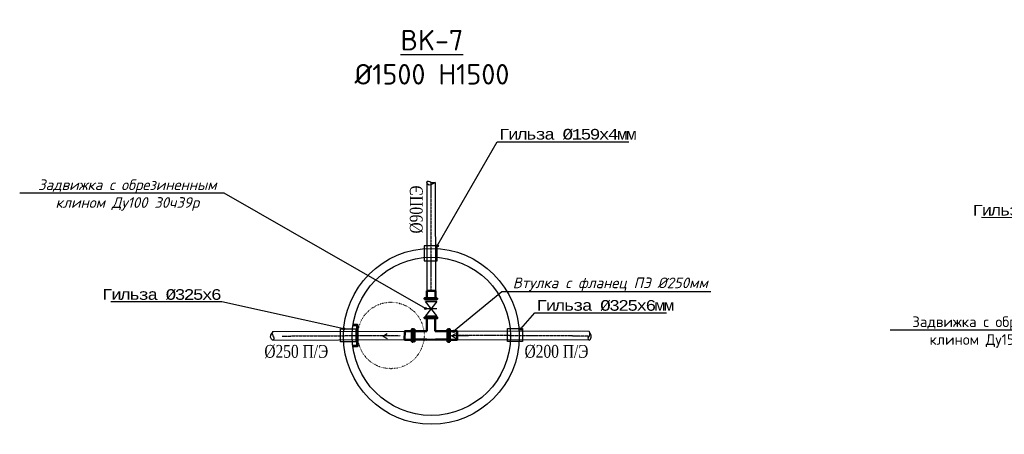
# Model space of a CAD drawing. Header units: millimetres. Extents: x 3960971 to 4113015, y -456608 to 60100.
# Tile 15 of 61: x 4018537 to 4032143, y -320749 to -315022. Entities that reach past the tile are written whole.
import ezdxf
from ezdxf import colors
from ezdxf.entities.mleader import LeaderData, LeaderLine
from ezdxf.math import Vec2, Vec3

# ---------------------------------------------------------------- set-up
doc = ezdxf.new("R2010")
doc.units = ezdxf.units.MM
doc.linetypes.add('CENTER2', pattern=[1.125, 0.75, -0.125, 0.125, -0.125])
doc.linetypes.add('Контура низ откосов  Штриховая 0.1-0.5 - - - - - - -', pattern=[0.6, 0.1, -0.5])
doc.layers.add('В1', color=160, linetype='Continuous', lineweight=25)
doc.layers.add('Д-63мм', color=7, linetype='Continuous')
doc.layers.add('Усмон 2024', color=7, linetype='Continuous')
doc.layers.add('Дарвоза', color=7, linetype='Continuous', true_color=0x0c2de9)
doc.styles.add('RomanS', font='times.ttf')
doc.styles.add('ТАНЯ', font='isocpeui.ttf', dxfattribs={"height": 300})

# ---------------------------------------------------------------- blocks, each defined once
blk = doc.blocks.new('_NONE')
at = {"color": 0, "linetype": 'ByBlock'}
blk.add_circle((0, 0), 0.25, dxfattribs=at)
blk = doc.blocks.new('TBHF')
at = {"layer": 'Дарвоза', "color": 0, "lineweight": 30, "flags": 128}
for points in [[(780996.9, 4296399.63), (780996.9, 4296403.64), (780996.34, 4296402.63)], [(780996.9, 4296399.63), (780996.9, 4296403.64), (780997.46, 4296402.62)]]:
    blk.add_lwpolyline(points, dxfattribs=at)
blk = doc.blocks.new('DBFXTYNH')
at = {"layer": 'В1', "color": 250, "linetype": 'Continuous', "lineweight": 30, "true_color": 0x183024, "elevation": 20.53, "flags": 128}
for points in [[(211985.17, 4344086.45), (211985.17, 4344083.77)], [(211987.21, 4344086.45), (211987.21, 4344083.77)], [(211989.25, 4344086.45), (211989.25, 4344083.77)]]:
    blk.add_lwpolyline(points, dxfattribs=at)
at = {"layer": 'В1', "color": 250, "linetype": 'Continuous', "lineweight": 30, "true_color": 0x183024, "flags": 128}
blk.add_lwpolyline([(211985.53, 4344086.45), (211985.53, 4344083.77), (211988.9, 4344086.45), (211988.9, 4344083.77)], close=True, dxfattribs=at)

msp = doc.modelspace()

# ---------------------------------------------------------------- linework, layer by layer
at = {"layer": 'Д-63мм', "color": 40, "lineweight": 30}
for p, q in [((4024161.037, -317270.003, -216.822), (4024163.819, -318767.738, 58.458)), ((4024277.895, -317270.003, -216.731), (4024281.664, -318767.954, 58.458))]:
    msp.add_line(p, q, dxfattribs=at)
msp.add_spline([(4024277.895, -317270.003, -216.731), (4024171.803, -317291.013, -216.731), (4024157.399, -317270.048, -217.252), (4024187.582, -317255.215, -216.731), (4024218.309, -317270.494, -216.731), (4024249.533, -317277.627, -216.731), (4024277.895, -317270.003, -216.731)], degree=3, dxfattribs=at)
at = {"layer": 'Усмон 2024', "color": 40, "linetype": 'CENTER2', "lineweight": 30, "ltscale": 5}
msp.add_line((4024219.533, -317270.003, 0.005), (4024216.789, -318767.835, 58.458), dxfattribs=at)
at = {"layer": 'Усмон 2024', "color": 5, "lineweight": 50}
for p, q in [((4024161.332, -319145.249, 0), (4024161.502, -319324.126, 0)), ((4024279.975, -319324.126, 0), (4024279.317, -319145.531, 0)), ((4023979.151, -319323.93, 0), (4023979.151, -319294.965, 0)), ((4023979.151, -319294.965, 0), (4023992.114, -319294.965, 0)), ((4023992.114, -319294.965, 0), (4023992.114, -319470.74, 0)), ((4023993.178, -319324.135, 0), (4024161.502, -319324.126, 0)), ((4024279.325, -319323.93, 0), (4024447.82, -319323.93, 0)), ((4024447.82, -319323.93, 0), (4024447.82, -319294.965, 0)), ((4024447.82, -319294.965, 0), (4024460.783, -319294.965, 0)), ((4024460.783, -319294.965, 0), (4024460.783, -319470.74, 0)), ((4023979.151, -319470.74, 0), (4023979.092, -319441.775, 0)), ((4024162.38, -319441.894, 0), (4023993.119, -319441.981, 0)), ((4024162.38, -319441.98, 0), (4024161.615, -319441.981, 0)), ((4024447.761, -319441.775, 0), (4024280.867, -319441.895, 0)), ((4024447.82, -319470.74, 0), (4024447.761, -319441.775, 0)), ((4024460.783, -319470.74, 0), (4024447.82, -319470.74, 0))]:
    msp.add_line(p, q, dxfattribs=at)
at = {"layer": 'Усмон 2024', "color": 3, "lineweight": 30}
for p, q in [((4022035.452, -319327.512, -1405.962), (4023856.665, -319324.655, 58.458)), ((4026404.574, -319327.899, -1209.626), (4024582.292, -319325.968, 227.079)), ((4022035.256, -319447.782, -1406.485), (4023856.451, -319441.526, 58.543)), ((4026404.77, -319448.169, -1210.149), (4024582.509, -319444.462, 227.151))]:
    msp.add_line(p, q, dxfattribs=at)
at = {"layer": 'Усмон 2024'}
for p, q in [((4023992.114, -319294.965, 0), (4023992.114, -319470.74, 0)), ((4024279.325, -319323.93, 0), (4024447.82, -319323.93, 0)), ((4024460.783, -319294.965, 0), (4024460.783, -319470.74, 0)), ((4024161.615, -319441.981, 0), (4023993.119, -319441.981, 0))]:
    msp.add_line(p, q, dxfattribs=at)
at = {"layer": 'Усмон 2024', "color": 3, "linetype": 'CENTER2', "lineweight": 30, "ltscale": 5}
for p, q in [((4022161.593, -319392.191, -1405.962), (4023762.958, -319382.255, -137.878)), ((4026399.847, -319392.578, -1209.626), (4024582.397, -319382.989, 227.588))]:
    msp.add_line(p, q, dxfattribs=at)
at = {"layer": 'Усмон 2024', "lineweight": 0}
msp.add_line((4024447.82, -319441.775, 0), (4024447.761, -319441.775, 0), dxfattribs=at)
at = {"layer": 'Усмон 2024', "color": 6, "lineweight": 30}
for points, elevation in [([(4024307.567, -318145.673), (4024127.284, -318145.673), (4024127.284, -318355.107), (4024307.567, -318355.107)], -764.217), ([(4025276.91, -319466.492), (4025276.91, -319286.21), (4025486.344, -319286.21), (4025486.344, -319466.492)], 3371.103)]:
    msp.add_lwpolyline(points, close=True, dxfattribs=dict(at, elevation=elevation))
at = {"layer": 'Усмон 2024', "color": 0, "lineweight": 50, "elevation": 58.458, "flags": 128}
for points in [[(4024281.479, -318867.341), (4024281.664, -318767.954), (4024163.819, -318767.738), (4024163.644, -318867.406)], [(4023956.053, -319324.839), (4023856.665, -319324.655), (4023856.449, -319442.5), (4023956.118, -319442.674)], [(4024482.905, -319326.162), (4024582.292, -319325.978), (4024582.508, -319443.823), (4024482.839, -319443.997)]]:
    msp.add_lwpolyline(points, dxfattribs=at)
at = {"layer": 'Усмон 2024', "color": 1, "lineweight": 50, "elevation": 0, "flags": 128}
for points in [[(4024306.921, -318867.946), (4024306.74, -318880.908), (4024130.948, -318880.85), (4024131.129, -318867.888), (4024306.921, -318867.946)], [(4024307.033, -318867.946), (4024306.852, -318880.908), (4024131.061, -318880.85), (4024131.241, -318867.888), (4024307.033, -318867.946)]]:
    msp.add_lwpolyline(points, dxfattribs=at)
at = {"layer": 'Усмон 2024', "color": 5, "lineweight": 50, "flags": 128}
for points in [[(4024131.462, -319132.456), (4024131.643, -319145.418), (4024307.434, -319145.36), (4024307.253, -319132.398), (4024131.462, -319132.456)], [(4024161.332, -319145.249), (4024279.317, -319145.531)], [(4023979.151, -319323.93), (4023979.092, -319441.775)], [(4024447.82, -319323.93), (4024447.761, -319441.775)], [(4024162.868, -319442.262), (4024280.853, -319441.98)]]:
    msp.add_lwpolyline(points, dxfattribs=at)
at = {"layer": 'Усмон 2024', "color": 6, "lineweight": 30}
msp.add_lwpolyline([(4022971.586, -319471.991), (4022971.586, -319291.709), (4023181.02, -319291.709), (4023181.02, -319471.991)], close=True, dxfattribs=at)
at = {"layer": 'Усмон 2024', "color": 4, "lineweight": 53}
msp.add_lwpolyline([(4023140.054, -319237.417), (4023202.315, -319237.417), (4023202.315, -319532.03), (4023140.054, -319532.03)], dxfattribs=at)
at = {"layer": 'Усмон 2024', "color": 1, "lineweight": 50, "flags": 128}
for points in [[(4023956.099, -319471.747), (4023969.159, -319471.654), (4023969.005, -319295.879), (4023956.044, -319296.054), (4023956.099, -319471.747)], [(4024482.858, -319473.07), (4024469.799, -319472.977), (4024469.952, -319297.202), (4024482.914, -319297.377), (4024482.858, -319473.07)]]:
    msp.add_lwpolyline(points, dxfattribs=at)
at = {"layer": 'Усмон 2024'}
for points in [[(4023979.151, -319470.74), (4023992.114, -319470.74), (4023992.114, -319294.965), (4023979.151, -319294.965)], [(4024447.82, -319470.74), (4024460.783, -319470.74), (4024460.783, -319294.965), (4024447.82, -319294.965)]]:
    msp.add_lwpolyline(points, close=True, dxfattribs=at)
for radius in [1215.081, 1093.951]:
    msp.add_circle((4024225.505, -319395.931, 0), radius, dxfattribs=at)
at = {"layer": 'Усмон 2024', "color": 3, "linetype": 'Контура низ откосов  Штриховая 0.1-0.5 - - - - - - -', "lineweight": 30}
msp.add_circle((4023667.24, -319383.963, -1244.963), 458.861, dxfattribs=at)
at = {"layer": 'Усмон 2024', "color": 3, "lineweight": 30, "ltscale": 0.5}
msp.add_spline([(4022035.452, -319327.512, -1405.962), (4022014.442, -319433.604, -1405.962), (4022035.407, -319448.008, -1406.484), (4022050.24, -319417.826, -1405.962), (4022034.961, -319387.099, -1405.962), (4022027.828, -319355.875, -1405.962), (4022035.452, -319327.512, -1405.962)], degree=3, dxfattribs=at)
at = {"layer": 'Усмон 2024', "color": 3, "lineweight": 30}
msp.add_spline([(4026404.574, -319327.899, -1209.626), (4026425.584, -319433.992, -1209.626), (4026404.619, -319448.396, -1210.147), (4026389.786, -319418.213, -1209.626), (4026405.065, -319387.486, -1209.626), (4026412.197, -319356.262, -1209.626), (4026404.574, -319327.899, -1209.626)], degree=3, dxfattribs=at)

# ---------------------------------------------------------------- block references
at = {"layer": 'Усмон 2024', "lineweight": 50, "xscale": -58.92255892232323, "yscale": 58.92255892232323, "zscale": 58.92255892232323, "rotation": 89.94186234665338}
msp.add_blockref('DBFXTYNH', (260001376.076, 11912084.839, -1209.626), dxfattribs=at)
at = {"layer": 'Усмон 2024', "color": 0, "lineweight": 30}
for p, xscale, yscale, zscale, rotation in [((257392152.242, -45147342.317, -383.622), 58.92255892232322, 58.92255892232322, 58.92255892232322, 90.26930210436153), ((257273209.706, 45180974.107, -187.286), -58.92255892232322, 58.92255892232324, 58.92255892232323, 89.88279090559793)]:
    msp.add_blockref('TBHF', p, dxfattribs=dict(at, xscale=xscale, yscale=yscale, zscale=zscale, rotation=rotation))

# ---------------------------------------------------------------- texts
at = {"layer": 'Усмон 2024', "color": 40, "lineweight": 30, "style": 'RomanS', "width": 0.8}
msp.add_text('%%C90ПЭ', height=176.7677, rotation=89.8537908, dxfattribs=at).set_placement((4024103.922, -317975.742, 0))
at = {"layer": 'Усмон 2024', "color": 3, "lineweight": 30, "style": 'RomanS', "width": 0.8}
for s, p in [('%%C250 П/Э', (4021917.345, -319690.942, 0)), ('%%C200 П/Э', (4025513.183, -319690.942, 0))]:
    msp.add_text(s, height=176.7677, rotation=359.8537909, dxfattribs=at).set_placement(p)
at = {"layer": 'Усмон 2024', "color": 3, "lineweight": -3, "ltscale": 0.5, "insert": (4024233.341, -315163.693, 1069.588), "char_height": 282.82828, "width": 2983.92535, "attachment_point": 2, "style": 'ТАНЯ', "bg_fill": 2}
msp.add_mtext('{\\fISOCPEUR|b0|i0|c204|p34;\\L\\C5;BK-7\\P\\l%%C1500 H1500}', dxfattribs=at)

# ---------------------------------------------------------------- leaders
at = {"layer": 'Усмон 2024', "lineweight": -3, "ltscale": 0.5}
ml = msp.add_multileader_mtext('Standard', dxfattribs=at)
ml.set_content('{\\fISOCTEUR|b0|i0|c204|p49;\\T0.75;Гильза %%C159х4мм}', color=256, style='ТАНЯ')
ml.set_leader_properties(color=256)
ml.set_arrow_properties(name='NONE')
ml.build(insert=Vec2(0, 0))
ml.multileader.update_dxf_attribs({"text_left_attachment_type": 6, "text_right_attachment_type": 6, "dogleg_length": 1.578, "arrow_head_size": 58.923})
ctx = ml.context
ctx.base_point, ctx.char_height, ctx.arrow_head_size, ctx.landing_gap_size, ctx.plane_origin, ctx.plane_x_axis, ctx.plane_y_axis = Vec3(4025227.763, -316707.205, 0), 147.3064, 58.923, 1.178, Vec3(4014165.702, -306996.042, 0), Vec3(0.999999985, -0.000175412), Vec3(0.000175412, 0.999999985)
ctx.left_attachment, ctx.right_attachment, ctx.text_align_type = 6, 6, 1
notes = []
notes.append((ctx, [(1, (1, 1, 0), (4025134.772, -316707.189, 0), (0.999999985, -0.000175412), 92.991, [(0, [(4024307.567, -318145.673, 0)], 0, [])])]))
ctx.mtext.insert, ctx.mtext.text_direction, ctx.mtext.rotation, ctx.mtext.alignment, ctx.mtext.flow_direction = Vec3(4026099.922, -316530.59, 0), Vec3(0.999999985, -0.000175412), 6.283009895, 2, 5
ml = msp.add_multileader_mtext('Standard', dxfattribs=at)
ml.set_content('Задвижка с обрезиненным \\Pклином Ду100 30ч39р', color=256, style='ТАНЯ')
ml.set_leader_properties(color=256)
ml.set_arrow_properties(name='NONE')
ml.build(insert=Vec2(0, 0))
ml.multileader.update_dxf_attribs({"text_left_attachment_type": 6, "text_right_attachment_type": 6, "dogleg_length": 0.36, "arrow_head_size": 58.923})
ctx = ml.context
ctx.base_point, ctx.char_height, ctx.arrow_head_size, ctx.landing_gap_size, ctx.plane_origin = Vec3(4018776.836, -317420.006, 58.458), 147.3064, 58.923, 1.178, Vec3(4029506.022, -324806.248, 58.458)
ctx.left_attachment, ctx.right_attachment, ctx.text_align_type = 6, 6, 1
notes.append((ctx, [(1, (1, 1, 0), (4021364.117, -317420.006, 58.458), (-1, 0), 92.991, [(0, [(4024143.379, -319012.174, 58.458)], 0, [])])]))
ctx.mtext.insert, ctx.mtext.alignment, ctx.mtext.flow_direction = Vec3(4020023.981, -317228.507, 58.458), 2, 5
ml = msp.add_multileader_mtext('Standard', dxfattribs=at)
ml.set_content('{\\fISOCTEUR|b0|i0|c204|p49;\\T0.75;Гильза %%C219х4}', color=256, style='ТАНЯ')
ml.set_leader_properties(color=256)
ml.set_arrow_properties(name='NONE')
ml.build(insert=Vec2(0, 0))
ml.multileader.update_dxf_attribs({"text_left_attachment_type": 6, "text_right_attachment_type": 6, "dogleg_length": 1.578, "arrow_head_size": 58.923})
ctx = ml.context
ctx.base_point, ctx.char_height, ctx.arrow_head_size, ctx.landing_gap_size, ctx.plane_origin, ctx.plane_x_axis, ctx.plane_y_axis = Vec3(4031768.113, -317756.756, 38291.9), 147.3064, 58.923, 1.178, Vec3(4020372.444, -307960.857, 38291.9), Vec3(0.999999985, -0.000175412), Vec3(0.000175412, 0.999999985)
ctx.left_attachment, ctx.right_attachment, ctx.text_align_type = 6, 6, 1
notes.append((ctx, [(0, (1, 1, 0), (4033362.304, -317757.036, 38291.9), (-0.999999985, 0.000175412), 92.991, [(0, [(4033565.788, -317980.509, 38291.9)], 0, [])])]))
ctx.mtext.insert, ctx.mtext.text_direction, ctx.mtext.rotation, ctx.mtext.width, ctx.mtext.alignment, ctx.mtext.flow_direction = Vec3(4032518.744, -317580.12, 38291.9), Vec3(0.999999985, -0.000175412), 6.283009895, 2007.48712, 2, 5
ml = msp.add_multileader_mtext('Standard', dxfattribs=at)
ml.set_content('{\\fISOCPEUR|b0|i0|c204|p34;Задвижка с обрезиненным \\Pклином Ду150 30ч39р}', color=256, style='ТАНЯ')
ml.set_leader_properties(color=256)
ml.set_arrow_properties(name='NONE')
ml.build(insert=Vec2(0, 0))
ml.multileader.update_dxf_attribs({"text_left_attachment_type": 6, "text_right_attachment_type": 6, "dogleg_length": 0.36, "arrow_head_size": 58.923})
ctx = ml.context
ctx.base_point, ctx.char_height, ctx.arrow_head_size, ctx.landing_gap_size, ctx.plane_origin = Vec3(4030911.06, -319312.431, 38291.9), 147.3064, 58.923, 1.178, Vec3(4039414.653, -324287.407, 38291.9)
ctx.left_attachment, ctx.right_attachment, ctx.text_align_type = 6, 6, 1
notes.append((ctx, [(1, (1, 1, 0), (4033392.771, -319312.431, 38291.9), (-1, 0), 92.991, [(0, [(4034409.745, -318150.491, 38291.9)], 0, [])])]))
ctx.mtext.insert, ctx.mtext.alignment, ctx.mtext.flow_direction = Vec3(4032105.42, -319120.932, 38291.9), 2, 5
ml = msp.add_multileader_mtext('Standard', dxfattribs=at)
ml.set_content('Втулка c фланец ПЭ %%C250мм', color=256, style='ТАНЯ')
ml.set_leader_properties(color=256)
ml.set_arrow_properties(name='NONE')
ml.build(insert=Vec2(0, 0))
ml.multileader.update_dxf_attribs({"text_left_attachment_type": 6, "text_right_attachment_type": 6, "dogleg_length": 0.36, "arrow_head_size": 58.923})
ctx = ml.context
ctx.base_point, ctx.char_height, ctx.arrow_head_size, ctx.landing_gap_size, ctx.plane_origin = Vec3(4025292.208, -318775.133, 0), 147.3064, 58.923, 1.178, Vec3(4024584.23, -311103.736, 0)
ctx.left_attachment, ctx.right_attachment, ctx.text_align_type = 6, 6, 1
notes.append((ctx, [(1, (1, 1, 0), (4025199.217, -318775.133, 0), (1, 0), 92.991, [(0, [(4024532.599, -319326.07, 0)], 0, [])])]))
ctx.mtext.insert, ctx.mtext.alignment, ctx.mtext.flow_direction = Vec3(4026698.098, -318583.635, 0), 2, 5
ml = msp.add_multileader_mtext('Standard', dxfattribs=at)
ml.set_content('{\\fISOCTEUR|b0|i0|c204|p49;\\T0.75;Гильза %%C325х6}', color=256, style='ТАНЯ')
ml.set_leader_properties(color=256)
ml.set_arrow_properties(name='NONE')
ml.build(insert=Vec2(0, 0))
ml.multileader.update_dxf_attribs({"text_left_attachment_type": 6, "text_right_attachment_type": 6, "dogleg_length": 1.578, "arrow_head_size": 58.923})
ctx = ml.context
ctx.base_point, ctx.char_height, ctx.arrow_head_size, ctx.landing_gap_size, ctx.plane_origin, ctx.plane_x_axis, ctx.plane_y_axis = Vec3(4019743.187, -318921.143, 0), 147.3064, 58.923, 1.178, Vec3(4009821.558, -309272.058, 0), Vec3(0.999999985, -0.000175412), Vec3(0.000175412, 0.999999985)
ctx.left_attachment, ctx.right_attachment, ctx.text_align_type = 6, 6, 1
notes.append((ctx, [(0, (1, 1, 0), (4021330.012, -318921.421, 0), (-0.999999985, 0.000175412), 92.991, [(0, [(4023014.902, -319291.709, 0)], 0, [])])]))
ctx.mtext.insert, ctx.mtext.text_direction, ctx.mtext.rotation, ctx.mtext.width, ctx.mtext.alignment, ctx.mtext.flow_direction = Vec3(4020490.135, -318744.506, 0), Vec3(0.999999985, -0.000175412), 6.283009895, 2007.48712, 2, 5
ml = msp.add_multileader_mtext('Standard', dxfattribs=at)
ml.set_content('{\\fISOCTEUR|b0|i0|c204|p49;\\T0.75;Гильза %%C325х6мм}', color=256, style='ТАНЯ')
ml.set_leader_properties(color=256)
ml.set_arrow_properties(name='NONE')
ml.build(insert=Vec2(0, 0))
ml.multileader.update_dxf_attribs({"text_left_attachment_type": 6, "text_right_attachment_type": 6, "dogleg_length": 1.578, "arrow_head_size": 58.923})
ctx = ml.context
ctx.base_point, ctx.char_height, ctx.arrow_head_size, ctx.landing_gap_size, ctx.plane_origin, ctx.plane_x_axis, ctx.plane_y_axis = Vec3(4025747.626, -319071.729, 0), 147.3064, 58.923, 1.178, Vec3(4014685.565, -309360.566, 0), Vec3(0.999999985, -0.000175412), Vec3(0.000175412, 0.999999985)
ctx.left_attachment, ctx.right_attachment, ctx.text_align_type = 6, 6, 1
notes.append((ctx, [(1, (1, 1, 0), (4025654.635, -319071.713, 0), (0.999999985, -0.000175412), 92.991, [(0, [(4025460.056, -319293.87, 0)], 0, [])])]))
ctx.mtext.insert, ctx.mtext.text_direction, ctx.mtext.rotation, ctx.mtext.alignment, ctx.mtext.flow_direction = Vec3(4026619.784, -318895.114, 0), Vec3(0.999999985, -0.000175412), 6.283009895, 2, 5
for ctx, leaders in notes:
    for number, flags, end, landing, length, lines in leaders:
        leader = LeaderData()
        leader.index, (leader.has_last_leader_line, leader.has_dogleg_vector, leader.attachment_direction) = number, flags
        leader.last_leader_point, leader.dogleg_vector, leader.dogleg_length = Vec3(end), Vec3(landing), length
        for number, points, colour, breaks in lines:
            line = LeaderLine()
            line.index, line.vertices, line.color, line.breaks = number, Vec3.list(points), colors.encode_raw_color(colour), breaks
            leader.lines.append(line)
        ctx.leaders.append(leader)

doc.saveas('drawing.dxf')
